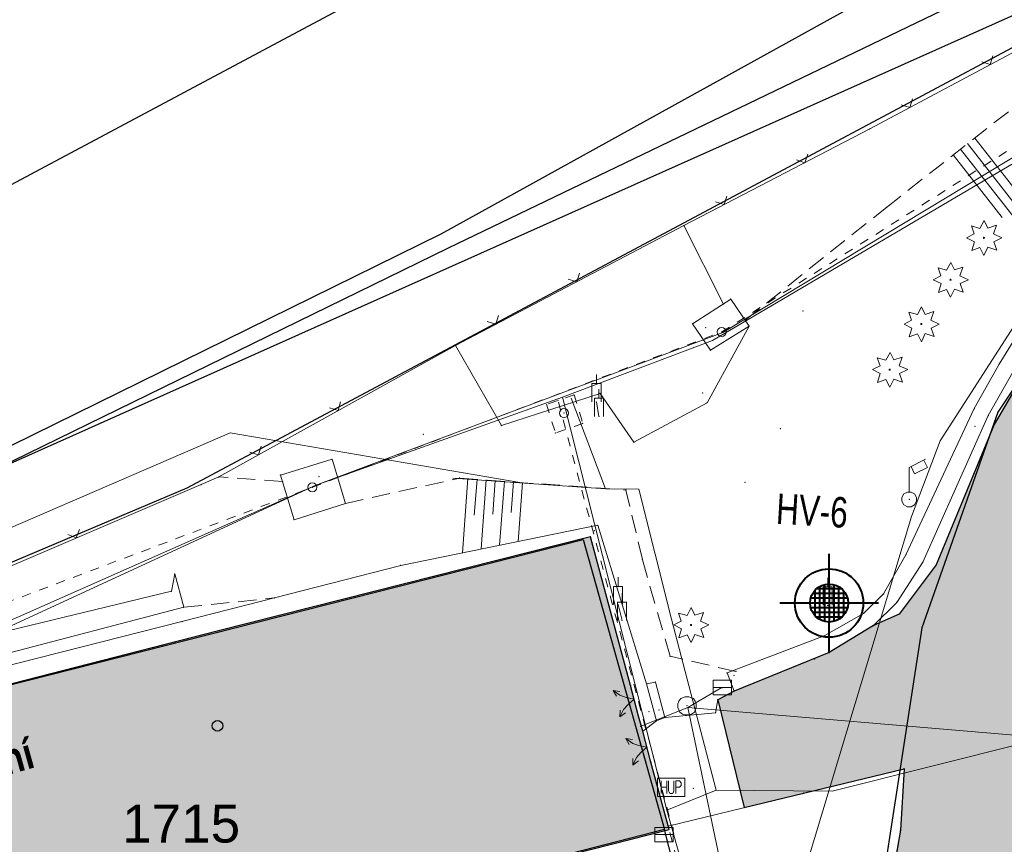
# Model space of a CAD drawing. Header units: metres. Extents: x -535942 to -530626, y -1087729 to -1086275.
# Tile 22 of 112: x -534435 to -534403, y -1086956 to -1086929. Entities that reach past the tile are written whole.
import ezdxf
from ezdxf.enums import TextEntityAlignment as Align

# ---------------------------------------------------------------- set-up
doc = ezdxf.new("R2010")
doc.units = ezdxf.units.M
doc.linetypes.add('C_1', pattern=[0.6, 0.3, -0.3])
doc.linetypes.add('C_2', pattern=[0.9, 0.6, -0.3])
for name, color, linetype in [('15', 7, 'Continuous'), ('17', 7, 'Continuous'), ('18', 7, 'Continuous'), ('2', 7, 'Continuous'), ('22', 7, 'Continuous'), ('23', 7, 'Continuous'), ('25', 7, 'Continuous'), ('8', 7, 'Continuous'), ('_blok katastr', 7, 'Continuous'), ('_blok SS sítě', 7, 'Continuous'), ('_blok vrty G Consult', 7, 'Continuous'), ('_blok zaměření - nové', 7, 'Continuous'), ('AG_srafy SS budovy', 252, 'Continuous'), ('AG_srafy SS komunikace', 253, 'Continuous'), ('Hodnoty_hladiny', 7, 'Continuous'), ('Vrty_popis', 7, 'Continuous')]:
    doc.layers.add(name, color=color, linetype=linetype)
for name, color, linetype, lineweight in [('AG plyn', 251, 'G_POTR_632_PN', 13), ('AG silno NN', 251, 'G_VED_660_PN', 13), ('AG slabo podzemni', 251, 'G_VED_670_PN', 13), ('AG_SS kanal_déšť', 251, 'G_POTR_626_PN', 13), ('AG_SS osvětlení', 251, 'HP_04_VO', 13), ('Standard', 240, 'Continuous', 5)]:
    doc.layers.add(name, color=color, linetype=linetype, lineweight=lineweight)
doc.layers.add('AG revizni oblacek', color=111, linetype='Continuous', plot=False)
doc.layers.add('AG_revizni oblacek', color=111, linetype='Continuous', plot=False)
for name, color, linetype, true_color in [('BT_BPEJ', 7, 'Continuous', 0x7fffff), ('BT_hranice_parcel', 7, 'Continuous', 0x007f00), ('BT_mapove_znacky', 7, 'Continuous', 0x007f00), ('BT_text_parcel', 7, 'Continuous', 0x007f00), ('BT_vnitrni_kresby', 7, 'Continuous', 0x007f00)]:
    doc.layers.add(name, color=color, linetype=linetype, true_color=true_color)
doc.layers.add('BT_hranice_budov', color=7, linetype='Continuous', lineweight=30, true_color=0x007f00)
doc.layers.add('Značka předmět vrt', color=7, linetype='Continuous', lineweight=0, true_color=0x27eff2)
doc.layers.get('17').off()
doc.styles.add('Arial', font='arialbd.ttf')
doc.styles.add('BT_text_mapy_m', font='arial.ttf', dxfattribs={"height": 5})
doc.styles.add('ROMANS', font='romans')
doc.styles.get("Standard").update_dxf_attribs({"font": 'ARIALN.TTF'})
doc.linetypes.add('G_POTR_626_PN', pattern='A,0.5,-1,2,-6.5,[8,hpfmlin.shx,S=1,R=0,X=0,Y=0],-6.5,2,-1,0.5', length=20)
doc.linetypes.add('G_POTR_632_PN', pattern='A,0.5,-1,2,-6.5,[13,hpfmlin.shx,S=1,R=0,X=0,Y=0],-6.5,2,-1,0.5', length=20)
doc.linetypes.add('G_VED_660_PN', pattern='A,0.5,-1,2,-6.5,[28,hpfmlin.shx,S=1,R=0,X=0,Y=0],-6.5,2,-1,0.5', length=20)
doc.linetypes.add('G_VED_670_PN', pattern='A,0.5,-1,2,-6.5,[31,hpfmlin.shx,S=1,R=0,X=0,Y=0],-6.5,2,-1,0.5', length=20)
doc.linetypes.add('HP_04_VO', pattern='A,0.5,-1,2,-5,[28,hpfmlin.shx,S=1,R=0,X=0,Y=0],-0.8,["VO",ROMANS,S=1.7,R=0,X=2.75,Y=-0.8],-7,2,-1,0.5', length=19.8)

# ---------------------------------------------------------------- blocks, each defined once
blk = doc.blocks.new('BT_symbol_404')
at = {"layer": 'BT_mapove_znacky', "lineweight": -3}
blk.add_circle((0, 0), 0.175, dxfattribs=at)
blk = doc.blocks.new('_KATASTR')
at = {"layer": 'BT_BPEJ', "lineweight": -3}
blk.add_lwpolyline([(-534567.99, -1086985.9), (-534456, -1086953), (-534436.78, -1086944.4), (-534394.5, -1086925.5), (-534377.62, -1086916.03), (-534353.5, -1086902.5), (-534344.98, -1086895.04), (-534338.35, -1086889.24), (-534337.5, -1086888.5), (-534101, -1086732), (-533977.7, -1086657.11), (-533966, -1086650), (-533802, -1086557.5)], dxfattribs=at)
at = {"layer": 'BT_hranice_budov', "lineweight": -3}
blk.add_lwpolyline([(-534443.09, -1086955.13), (-534443.61, -1086953.21), (-534416.87, -1086946.43), (-534414.19, -1086955.97), (-534440.78, -1086962.8), (-534440.98, -1086962.85), (-534443.09, -1086955.13)], dxfattribs=at)
at = {"layer": 'BT_hranice_parcel', "lineweight": -3}
for points in [[(-533930.39, -1086626.94), (-533977.71, -1086657.09), (-534027.69, -1086688.36), (-534051.88, -1086704.35), (-534053, -1086704.99), (-534093.1, -1086730.54), (-534099.49, -1086734.79), (-534123.96, -1086749.86), (-534172.7, -1086780.69), (-534236.19, -1086822.11), (-534301.1, -1086864.48), (-534361.33, -1086904.52), (-534389.95, -1086921.75), (-534421.31, -1086936.84), (-534457.42, -1086954.5), (-534485.18, -1086964.81)], [(-534493.78, -1086969.89), (-534465.8, -1086959.93), (-534429.9, -1086944.73), (-534384.85, -1086920.69), (-534356.67, -1086902.53), (-534277.7, -1086851.96), (-534273.32, -1086849.11), (-534236.73, -1086825.56), (-534052.87, -1086705.47), (-533854.49, -1086591.17)], [(-534338.12, -1086898.49), (-534383.25, -1086923.8), (-534389.49, -1086927.26), (-534399, -1086935.91), (-534403.22, -1086942.24), (-534405.72, -1086949.33), (-534407.13, -1086958.44), (-534408.09, -1086961.55), (-534410.53, -1086965.99), (-534414.49, -1086969.52), (-534420.58, -1086971.17), (-534438.35, -1086968.22), (-534436.99, -1086966.48), (-534427.74, -1086964.13), (-534413.07, -1086960.36), (-534414.19, -1086955.97)], [(-534414.19, -1086955.97), (-534440.78, -1086962.8), (-534440.57, -1086963.62), (-534453.59, -1086966.84), (-534455.75, -1086958.32), (-534443.09, -1086955.13), (-534443.61, -1086953.21), (-534416.87, -1086946.43), (-534414.19, -1086955.97)]]:
    blk.add_lwpolyline(points, dxfattribs=at)
at = {"layer": 'BT_vnitrni_kresby', "lineweight": -3}
for points in [[(-534447.62, -1086941.11), (-534394.75, -1086912.9)], [(-534421.54, -1086936.37), (-534391.04, -1086919.5)], [(-534457.61, -1086954.12), (-534421.54, -1086936.37)]]:
    blk.add_lwpolyline(points, dxfattribs=at)
at = {"layer": 'BT_mapove_znacky', "lineweight": -3}
blk.add_blockref('BT_symbol_404', (-534428.9, -1086952.56), dxfattribs=at)
at = {"layer": 'BT_text_parcel', "lineweight": -3, "style": 'BT_text_mapy_m'}
blk.add_text('1715', height=1.25, dxfattribs=at).set_placement((-534432.04, -1086956.4))
blk = doc.blocks.new('kanalizace SS')
at = {"layer": 'AG_SS kanal_déšť', "ltscale": 0.7}
for p, q in [((-534413.42, -1086951.96), (-534412.3, -1086951.3)), ((-534413.42, -1086951.96), (-534414.994, -1086952.584)), ((-534413.42, -1086951.96), (-534397.4, -1086953.32)), ((-534412.35, -1086957.08), (-534413.42, -1086951.96))]:
    blk.add_line(p, q, dxfattribs=at)
blk = doc.blocks.new('ss plyn')
at = {"layer": 'AG plyn', "color": 251, "lineweight": 15, "ltscale": 0.5}
for p, q in [((-534398.893, -1086931.803), (-534412.609, -1086939.882)), ((-534412.609, -1086939.882), (-534417.546, -1086941.745)), ((-534417.546, -1086941.745), (-534425.683, -1086944.649)), ((-534417.546, -1086941.745), (-534417.546, -1086941.745)), ((-534417.546, -1086941.745), (-534414.113, -1086955.331)), ((-534425.683, -1086944.649), (-534438.697, -1086950.651)), ((-534414.113, -1086955.331), (-534413.706, -1086956.777))]:
    blk.add_line(p, q, dxfattribs=at)
blk = doc.blocks.new('SS nízké napětí')
at = {"layer": 'AG silno NN', "ltscale": 0.7}
for p, q in [((-534412.26882, -1086939.61635), (-534398.82281, -1086931.4979)), ((-534425.68272, -1086944.64934), (-534412.26882, -1086939.61635)), ((-534425.68272, -1086944.64934), (-534453.18305, -1086956.80683))]:
    blk.add_line(p, q, dxfattribs=at)
blk = doc.blocks.new('ss_vo')
at = {"layer": 'AG_SS osvětlení', "ltscale": 0.7}
for p, q in [((-534399.92535, -1086935.0992), (-534405.12256, -1086943.18656)), ((-534405.12256, -1086943.18656), (-534406.06059, -1086945.67108)), ((-534406.06059, -1086945.67108), (-534411.578, -1086963.982))]:
    blk.add_line(p, q, dxfattribs=at)
blk = doc.blocks.new('ss sdělovací kabel')
at = {"layer": 'AG slabo podzemni', "ltscale": 0.7}
for p, q in [((-534416.13758, -1086944.76279), (-534417.26373, -1086941.77789)), ((-534468.45583, -1086960.21976), (-534428.4833, -1086942.91347)), ((-534418.884, -1086944.569), (-534428.4833, -1086942.91347)), ((-534416.13758, -1086944.76279), (-534421.16096, -1086944.40866)), ((-534415.03799, -1086944.77583), (-534416.13758, -1086944.76279)), ((-534413.96157, -1086949.04787), (-534415.03799, -1086944.77583)), ((-534412.48857, -1086954.67203), (-534413.96157, -1086949.04787)), ((-534408.67218, -1086954.70551), (-534400.40331, -1086952.62992)), ((-534414.11318, -1086955.33066), (-534412.48857, -1086954.67203)), ((-534412.48857, -1086954.67203), (-534408.67218, -1086954.70551))]:
    blk.add_line(p, q, dxfattribs=at)
blk = doc.blocks.new('Z58')
at = {"color": 0, "lineweight": -2}
for p, q in [((-0.45, 0.6), (-0.24, 0.42)), ((-0.45, 0.6), (-0.36, 0.39)), ((-0.45, 0.6), (-0.24, 0.54)), ((-0.24, 0.42), (-0.12, 0.24)), ((0.12, 0.24), (0.24, 0.42)), ((0.24, 0.42), (0.45, 0.6)), ((0.45, 0.6), (0.24, 0.54)), ((0.45, 0.6), (0.36, 0.39)), ((-0.12, 0.24), (0, 0)), ((0, 0), (0.12, 0.24))]:
    blk.add_line(p, q, dxfattribs=at)
blk = doc.blocks.new('Z620')
at = {"color": 0, "lineweight": -2}
for p, q in [((-0.3, 0.06), (-0.27, 0.15)), ((-0.3, -0.06), (-0.3, 0.06)), ((-0.27, 0.15), (-0.21, 0.24)), ((-0.21, 0.24), (-0.06, 0.3)), ((-0.06, 0.3), (0.06, 0.3)), ((0.06, 0.3), (0.21, 0.24)), ((0.21, 0.24), (0.27, 0.15)), ((0.27, 0.15), (0.3, 0.06)), ((0.3, 0.06), (0.3, -0.06)), ((-0.24, -0.21), (-0.3, -0.06)), ((-0.15, -0.27), (-0.24, -0.21)), ((-0.06, -0.3), (-0.15, -0.27)), ((0.06, -0.3), (-0.06, -0.3)), ((0.15, -0.27), (0.06, -0.3)), ((0.24, -0.21), (0.15, -0.27)), ((0.3, -0.06), (0.24, -0.21))]:
    blk.add_line(p, q, dxfattribs=at)
blk = doc.blocks.new('Z38')
at = {"color": 0, "lineweight": -2}
for p, q in [((0.3, 0.24), (-0.3, 0.24)), ((-0.3, 0.24), (-0.3, -0.24)), ((-0.3, 0), (0.3, 0)), ((0.3, -0.24), (0.3, 0.24)), ((-0.3, -0.24), (0.3, -0.24))]:
    blk.add_line(p, q, dxfattribs=at)
blk = doc.blocks.new('Z13')
at = {"color": 0, "lineweight": -2}
for p, q in [((0, 1.05), (0.54, 1.32)), ((0, 0.24), (0, 1.05)), ((0.18, 0.84), (0.06, 1.08)), ((0.6, 1.05), (0.18, 0.84)), ((0.48, 1.29), (0.6, 1.05)), ((-0.24, 0.06), (-0.18, 0.18)), ((-0.24, -0.06), (-0.24, 0.06)), ((-0.18, 0.18), (-0.06, 0.24)), ((-0.06, 0.24), (0.06, 0.24)), ((0.06, 0.24), (0.18, 0.18)), ((0.18, 0.18), (0.24, 0.06)), ((0.24, 0.06), (0.24, -0.06)), ((-0.18, -0.18), (-0.24, -0.06)), ((-0.06, -0.24), (-0.18, -0.18)), ((0.06, -0.24), (-0.06, -0.24)), ((0.18, -0.18), (0.06, -0.24)), ((0.24, -0.06), (0.18, -0.18))]:
    blk.add_line(p, q, dxfattribs=at)
blk = doc.blocks.new('Z212')
at = {"color": 0, "lineweight": -2}
for p, q in [((-0.21, 0.21), (0, 0)), ((0, 0), (0.21, 0.21))]:
    blk.add_line(p, q, dxfattribs=at)
blk = doc.blocks.new('Z75')
at = {"color": 0, "lineweight": -2}
for p, q in [((-0.32, 0.13), (-0.41, 0.39)), ((-0.41, 0.39), (-0.13, 0.31)), ((-0.13, 0.31), (0.01, 0.57)), ((0.01, 0.57), (0.13, 0.32)), ((0.13, 0.32), (0.41, 0.41)), ((0.41, 0.41), (0.31, 0.13)), ((-0.57, 0), (-0.32, 0.13)), ((-0.31, -0.13), (-0.57, 0)), ((0.31, 0.13), (0.59, 0)), ((0.59, 0), (0.32, -0.13)), ((-0.4, -0.42), (-0.31, -0.13)), ((-0.13, -0.32), (-0.4, -0.42)), ((0, -0.58), (-0.13, -0.32)), ((0.13, -0.31), (0, -0.58)), ((0.42, -0.41), (0.13, -0.31)), ((0.32, -0.13), (0.42, -0.41))]:
    blk.add_line(p, q, dxfattribs=at)
blk.add_circle((0, 0), 0.0192, dxfattribs=at)
blk = doc.blocks.new('Z56')
at = {"color": 0, "lineweight": -2}
for p, q in [((-0.45, 0), (-0.45, 0.6)), ((-0.45, 0.6), (0.45, 0.6)), ((-0.33, 0.51), (-0.33, 0.09)), ((-0.15, 0.09), (-0.15, 0.51)), ((-0.09, 0.51), (-0.09, 0.18)), ((0.09, 0.18), (0.09, 0.51)), ((0.15, 0.09), (0.15, 0.51)), ((0.15, 0.51), (0.27, 0.51)), ((0.27, 0.51), (0.33, 0.45)), ((0.33, 0.36), (0.27, 0.3)), ((0.33, 0.45), (0.33, 0.36)), ((0.45, 0.6), (0.45, 0)), ((0.45, 0), (-0.45, 0)), ((-0.33, 0.3), (-0.15, 0.3)), ((-0.09, 0.18), (-0.06, 0.12)), ((-0.06, 0.12), (-0.03, 0.09)), ((-0.03, 0.09), (0.03, 0.09)), ((0.03, 0.09), (0.06, 0.12)), ((0.06, 0.12), (0.09, 0.18)), ((0.27, 0.3), (0.15, 0.3))]:
    blk.add_line(p, q, dxfattribs=at)
blk = doc.blocks.new('Z15')
at = {"layer": '23', "color": 0, "lineweight": -2}
blk.add_circle((0, 0), 0.15, dxfattribs=at)
blk = doc.blocks.new('Z412')
at = {"color": 0, "lineweight": -2}
for p, q in [((0, 0.6), (0, 0.9)), ((-0.15, 0), (-0.15, 0.6)), ((-0.15, 0.6), (0.15, 0.6)), ((0.15, 0.6), (0.15, 0))]:
    blk.add_line(p, q, dxfattribs=at)
blk = doc.blocks.new('Zaměření - zekan')
at = {"layer": 'AG_srafy SS budovy', "transparency": 33554602}
h = blk.add_hatch(color=256, dxfattribs=at)
h.dxf.hatch_style = 1
h.paths.add_polyline_path([(-534453.325, -1086966.969), (-534443.64, -1086964.47), (-534440.42, -1086963.61), (-534440.62, -1086962.77), (-534438.161, -1086962.135), (-534435.9, -1086961.56), (-534432.06, -1086960.58), (-534428.7, -1086959.69), (-534425.4, -1086958.85), (-534423.57, -1086958.39), (-534414.04, -1086955.97), (-534414.64, -1086953.75), (-534414.91, -1086952.73), (-534415.05, -1086952.24), (-534415.31, -1086951.23), (-534416.63, -1086946.34), (-534428.91, -1086949.44), (-534437.35, -1086951.61), (-534443.56, -1086953.24), (-534443.06, -1086955.13), (-534448.34, -1086956.52), (-534449.54, -1086956.83), (-534450.23, -1086957.02), (-534451.64, -1086957.39), (-534454.12, -1086958.04), (-534454.72, -1086958.19), (-534455.72, -1086958.46), (-534455.285, -1086960.065), (-534454.35, -1086963.34), (-534454.176, -1086963.958), (-534454.137, -1086964.098), (-534454.061, -1086964.37)])
h.paths.add_polyline_path([(-534449.11, -1086987.51), (-534445.794, -1086986.657), (-534443.94, -1086986.148), (-534443.968, -1086986.042), (-534442.31, -1086985.609), (-534441.179, -1086985.314), (-534431.78, -1086982.86), (-534426.34, -1086981.45), (-534426.27, -1086981.61), (-534423.234, -1086980.828), (-534421.037, -1086980.226), (-534414.29, -1086978.5), (-534410.17, -1086977.42), (-534409.67, -1086979.54), (-534407.98, -1086979.1), (-534405.71, -1086987.99), (-534405.64, -1086987.96), (-534405.57, -1086988.16), (-534405.509, -1086988.144), (-534404.631, -1086991.451), (-534404.368, -1086992.439), (-534403.734, -1086994.828), (-534403.627, -1086995.219), (-534399.381, -1086994.059), (-534393.93, -1086992.57), (-534392.974, -1086996.329), (-534392.378, -1086998.675), (-534391.96, -1087000.32), (-534391.274, -1087003.026), (-534389.51, -1087009.99), (-534387.84, -1087016.44), (-534385.756, -1087024.283), (-534384.58, -1087028.84), (-534384.22, -1087030.49), (-534394.01, -1087033.1), (-534393.06, -1087036.8), (-534392.78, -1087038.03)])
h.paths.add_polyline_path([(-534376.66, -1086982.86), (-534371.91, -1086992.08), (-534367.61, -1087000.29), (-534367.52, -1087000.44), (-534366.9, -1087001.62), (-534367.54, -1087001.98), (-534367.737, -1087002.086), (-534371.55, -1087004.13), (-534370.982, -1087005.221), (-534369.18, -1087008.63), (-534362.31, -1087021.78), (-534361.701, -1087022.93), (-534357.45, -1087020.68), (-534357.97, -1087019.22), (-534358.37, -1087018.01), (-534358.76, -1087016.83), (-534358.99, -1087016.22), (-534359.29, -1087015.33), (-534353.16, -1087012.14), (-534339.04, -1087004.84), (-534326.38, -1086998.22), (-534319.16, -1086994.47), (-534316.78, -1086998.99), (-534313.36, -1086997.22), (-534311.16, -1086996.07), (-534306.79, -1086993.79), (-534304.55, -1086992.63), (-534299.59, -1086990.04), (-534302, -1086985.39), (-534295.73, -1086982.11), (-534295.21, -1086982.98), (-534290.74, -1086980.63), (-534289.54, -1086982.76), (-534285.689, -1086980.559), (-534286.82, -1086978.58), (-534284.28, -1086977.22), (-534283.235, -1086976.681), (-534281.191, -1086975.648), (-534277.969, -1086973.961), (-534276.84, -1086973.37), (-534273.85, -1086971.79), (-534272.96, -1086971.31), (-534269.71, -1086969.61), (-534269.14, -1086969.31), (-534256.54, -1086962.76), (-534254.34, -1086961.61), (-534242.72, -1086955.58), (-534242.78, -1086955.43), (-534237.35, -1086952.6), (-534235.21, -1086949.4), (-534239.44, -1086941.34), (-534243.24, -1086941.25), (-534248.7, -1086944.11), (-534250.27, -1086941.13), (-534250.442, -1086940.78), (-534251.11, -1086939.54), (-534251.404, -1086938.86), (-534251.692, -1086938.244), (-534253.292, -1086935.242), (-534253.68, -1086934.506), (-534255.34, -1086931.42), (-534255.99, -1086930.13), (-534256.1, -1086929.92), (-534258.1, -1086926.1), (-534260.25, -1086921.97), (-534262.07, -1086922.92), (-534262.15, -1086922.98), (-534266.77, -1086925.44), (-534269.601, -1086926.909), (-534276.25, -1086930.36), (-534283.82, -1086934.31), (-534286.48, -1086935.71), (-534290.01, -1086937.545), (-534293.027, -1086939.097), (-534298.265, -1086941.82), (-534312.71, -1086949.33), (-534312.609, -1086949.519), (-534323.27, -1086955.1), (-534323.4, -1086955.17), (-534326.4, -1086956.7), (-534326.563, -1086956.785), (-534333.51, -1086960.401), (-534334.43, -1086960.88), (-534340.99, -1086964.26), (-534348.06, -1086967.99), (-534354.88, -1086971.555), (-534355.52, -1086971.89), (-534363.33, -1086975.94), (-534365.497, -1086977.064), (-534366.701, -1086977.688), (-534369.792, -1086979.291), (-534372.79, -1086980.846), (-534373.898, -1086981.423)])
h.paths.add_polyline_path([(-534225.31, -1086925.38), (-534227.21, -1086921.67), (-534228.94, -1086918.39), (-534222.95, -1086915.33), (-534223.49, -1086914.23), (-534224.055, -1086913.14), (-534224.584, -1086912.119), (-534225.22, -1086910.92), (-534225.33, -1086910.97), (-534229.4, -1086913.05), (-534232.81, -1086914.82), (-534233.83, -1086915.32), (-534235.03, -1086915.94), (-534238.81, -1086917.9), (-534236.52, -1086922.26), (-534234.28, -1086921.14), (-534233.59, -1086922.49), (-534231.31, -1086927.09), (-534227.3, -1086934.34), (-534227.79, -1086934.6), (-534227.68, -1086935.04), (-534229.402, -1086935.906), (-534227.63, -1086939.43), (-534226.47, -1086938.84), (-534217.79, -1086934.36), (-534219.631, -1086930.881), (-534221.853, -1086932.073), (-534224.064, -1086927.94)])
h.paths.add_polyline_path([(-534218.17, -1086907.24), (-534217.95, -1086907.68), (-534217.87, -1086907.62), (-534216.61, -1086910.03), (-534216.54, -1086910.155), (-534215.04, -1086913.13), (-534214.84, -1086913.49), (-534214.58, -1086913.36), (-534211.872, -1086911.912), (-534205.614, -1086908.665), (-534200.059, -1086905.833), (-534197.021, -1086904.268), (-534200.25, -1086898), (-534206.136, -1086901.043), (-534211.994, -1086904.075)])
h.paths.add_polyline_path([(-534204.81, -1086909.35), (-534204.26, -1086910.42), (-534206.72, -1086911.82), (-534204.65, -1086915.78), (-534198.56, -1086912.7), (-534200.8, -1086908.63), (-534203.55, -1086910.02), (-534204.07, -1086908.98)])
h.paths.add_polyline_path([(-534195.75, -1086896.47), (-534199.09, -1086898.18), (-534196.17, -1086903.85), (-534195.872, -1086903.697), (-534194.67, -1086903.07), (-534192.88, -1086902.14), (-534194.66, -1086898.61), (-534195.18, -1086897.6)])
h.paths.add_polyline_path([(-534084.41, -1086796.39), (-534085.46, -1086796.99), (-534086.03, -1086797.3), (-534089.99, -1086799.53), (-534091.27, -1086800.26), (-534090.926, -1086800.878), (-534105.36, -1086808.92), (-534099.72, -1086818.96), (-534099.63, -1086819.17), (-534085.25, -1086811.1), (-534085.18, -1086811.21), (-534081.15, -1086808.94), (-534081.954, -1086801.31), (-534084.05, -1086801.531), (-534080.645, -1086800.125), (-534082.403, -1086800.125)])
edge = h.paths.add_edge_path()
edge.add_arc((-534100.213, -1086794.682), 2.831, 0, 360)
h.paths.add_polyline_path([(-534099.94, -1086778.89), (-534103.97, -1086781.3), (-534100.2, -1086787.73), (-534099.26, -1086789.35), (-534095.15, -1086786.92)])
h.paths.add_polyline_path([(-534107.32, -1086754.82), (-534114.77, -1086759.06), (-534107.17, -1086772.4), (-534104.69, -1086771), (-534100.77, -1086768.78), (-534099.767, -1086768.215)])
h.paths.add_polyline_path([(-534117.45, -1086774.96), (-534116.11, -1086777.42), (-534114.41, -1086776.46), (-534113.26, -1086775.8), (-534111.02, -1086774.53), (-534109.715, -1086773.79), (-534109.3, -1086773.55), (-534110.665, -1086771.131)])
at = {"layer": 'AG_srafy SS komunikace', "transparency": 33554516}
h = blk.add_hatch(color=256, dxfattribs=at)
h.dxf.hatch_style = 1
h.paths.add_polyline_path([(-534240.26, -1086848.01), (-534242.39, -1086848.54), (-534243.974, -1086849.136), (-534248.67, -1086851.22), (-534254.11, -1086853.75), (-534260.09, -1086856.64), (-534264.42, -1086858.86), (-534270.39, -1086862.11), (-534275.64, -1086864.95), (-534281.45, -1086868.07), (-534281.659, -1086868.183), (-534285.72, -1086869.95), (-534292.582, -1086873.477), (-534300.99, -1086878.21), (-534304.7, -1086880.03), (-534311.17, -1086883.6), (-534311.21, -1086883.69), (-534319, -1086887.9), (-534326.28, -1086891.8), (-534333.68, -1086895.85), (-534341.033, -1086899.872), (-534342.39, -1086900.59), (-534348.52, -1086904), (-534357.39, -1086909.18), (-534363.51, -1086912.76), (-534368.15, -1086915.35), (-534368.58, -1086915.38), (-534371.67, -1086917.17), (-534371.6, -1086917.36), (-534374.61, -1086918.91), (-534375.85, -1086919.55), (-534383.298, -1086923.67), (-534387.62, -1086926.167), (-534390.99, -1086928.47), (-534395.26, -1086932.19), (-534398.39, -1086935.37), (-534401.04, -1086938.71), (-534403.34, -1086942.64), (-534405.25, -1086947.26), (-534406.47, -1086948.88), (-534407.31, -1086949.26), (-534408.77, -1086950.15), (-534411.9, -1086951.42), (-534412.44, -1086951.7), (-534411.572, -1086955.25), (-534406.31, -1086953.97), (-534406.43, -1086955.99), (-534406.92, -1086958.84), (-534407.82, -1086961.82), (-534408.73, -1086963.55), (-534410.13, -1086965.71), (-534411.33, -1086966.62), (-534411.44, -1086966.66), (-534412.09, -1086967.39), (-534412.79, -1086968.05), (-534413.62, -1086968.71), (-534414.49, -1086969.26), (-534416.26, -1086969.93), (-534415.54, -1086973.73), (-534414.56, -1086973.85), (-534413.62, -1086974.05), (-534405.67, -1086972.87), (-534403.64, -1086972.67), (-534402.63, -1086972.81), (-534401.62, -1086973.13), (-534400.5, -1086973.63), (-534397.57, -1086975.25), (-534395.92, -1086976.46), (-534395, -1086977.42), (-534392.36, -1086981.04), (-534391.77, -1086982.25), (-534391.1, -1086982), (-534390.78, -1086982.85), (-534391.39, -1086983.1), (-534390.58, -1086985.29), (-534390.25, -1086986.4), (-534390.1, -1086987.69), (-534390.06, -1086988.65), (-534390.2, -1086989.8), (-534390.5, -1086990.92), (-534391.16, -1086992.45), (-534391.4, -1086992.91), (-534381.94, -1086987.31), (-534382.24, -1086986.32), (-534382.32, -1086985.31), (-534382.16, -1086984.27), (-534381.82, -1086983.34), (-534381.32, -1086982.44), (-534380.71, -1086981.63), (-534379.98, -1086980.93), (-534379.21, -1086980.3), (-534378.39, -1086979.72), (-534377.467, -1086979.211), (-534373.711, -1086977.112), (-534372.583, -1086976.508), (-534371.89, -1086976.12), (-534371.16, -1086975.66), (-534367.03, -1086973.76), (-534365.62, -1086973.12), (-534362.45, -1086971.42), (-534362.565, -1086971.198), (-534357.153, -1086968.396), (-534349.974, -1086964.676), (-534344.031, -1086961.597), (-534335.38, -1086957.063), (-534329.65, -1086954.06), (-534329.53, -1086954.31), (-534329, -1086954.29), (-534328.53, -1086954.37), (-534328.09, -1086954.52), (-534327.64, -1086954.75), (-534327.21, -1086955.13), (-534326.4, -1086956.7), (-534323.4, -1086955.17), (-534324.27, -1086953.55), (-534324.32, -1086953.03), (-534324.26, -1086952.54), (-534324.13, -1086952.05), (-534323.82, -1086951.55), (-534323.49, -1086951.1), (-534311.67, -1086944.94), (-534305.34, -1086941.6), (-534300.39, -1086939.07), (-534294.798, -1086936.104), (-534294.97, -1086935.8), (-534290.77, -1086933.636), (-534286.14, -1086931.26), (-534286.02, -1086931.42), (-534285.95, -1086931.48), (-534281.89, -1086929.385), (-534271.3, -1086923.94), (-534268.39, -1086922.44), (-534266.57, -1086921.49), (-534263.17, -1086919.71), (-534259.895, -1086918.003), (-534258.72, -1086917.39), (-534257.63, -1086916.91), (-534256.65, -1086916.73), (-534255.56, -1086916.71), (-534254.93, -1086916.98), (-534253.92, -1086917.86), (-534252.78, -1086919.28), (-534251.69, -1086920.86), (-534249.08, -1086925.78), (-534247.53, -1086928.67), (-534240.07, -1086924.81), (-534241.74, -1086921.65), (-534244.189, -1086916.906), (-534244.46, -1086916.38), (-534245.17, -1086914.8), (-534245.34, -1086913.82), (-534245.4, -1086912.79), (-534245.16, -1086911.8), (-534244.75, -1086910.85), (-534244.21, -1086909.95), (-534243.65, -1086909.23), (-534242.81, -1086908.49), (-534241.96, -1086907.93), (-534238.92, -1086906.61), (-534233.75, -1086904.35), (-534231.72, -1086903.63), (-534231.12, -1086903.38), (-534222.86, -1086899.98), (-534221.64, -1086899.45), (-534215.26, -1086896.83), (-534209.18, -1086894.35), (-534207.62, -1086893.82), (-534206.23, -1086893.48), (-534204.6, -1086893.25), (-534203.26, -1086893.19), (-534201.71, -1086893.25), (-534200.38, -1086893.427), (-534199.2, -1086893.7), (-534197.72, -1086894.19), (-534196.37, -1086894.9), (-534195.14, -1086895.82), (-534194.07, -1086896.96), (-534193.35, -1086897.92), (-534192.6, -1086899.44), (-534189.28, -1086891.78), (-534190.21, -1086891.25), (-534190.71, -1086890.67), (-534191, -1086890.06), (-534191.12, -1086889.29), (-534191.03, -1086888.49), (-534190.77, -1086887.8), (-534190.37, -1086887.08), (-534189.77, -1086886.62), (-534189.02, -1086886.35), (-534188.25, -1086886.41), (-534187.49, -1086886.8), (-534187, -1086887.35), (-534186.63, -1086888.11), (-534186.43, -1086889.03), (-534186.44, -1086889.87), (-534176.56, -1086889.35), (-534177.65, -1086886.35), (-534179.05, -1086882.57), (-534179.03, -1086882.09), (-534178.78, -1086881.7), (-534177.003, -1086880.974), (-534171.47, -1086878.73), (-534168.599, -1086877.516), (-534164.678, -1086875.911), (-534163.53, -1086875.46), (-534162.56, -1086875.05), (-534161.21, -1086874.87), (-534158.44, -1086876.72), (-534157.24, -1086876.86), (-534152.2, -1086873.32), (-534150.4, -1086872.02), (-534148.76, -1086870.34), (-534147.72, -1086869.64), (-534147.78, -1086868.94), (-534147.38, -1086868.62), (-534145.94, -1086867.86), (-534144.5, -1086867.1), (-534142.98, -1086868.83), (-534139.47, -1086866.78), (-534139.23, -1086867.11), (-534139.46, -1086867.68), (-534138.99, -1086868.33), (-534117.868, -1086863.128), (-534113.56, -1086852.87), (-534114.37, -1086851.52), (-534114.78, -1086850.57), (-534115.01, -1086849.57), (-534115.14, -1086848.49), (-534115.1, -1086846.51), (-534114.61, -1086844.2), (-534114.35, -1086844.04), (-534113.74, -1086841.96), (-534113.25, -1086840.97), (-534112.53, -1086839.04), (-534112.01, -1086837.76), (-534111.58, -1086837.05), (-534111.22, -1086836.67), (-534110.4, -1086836), (-534109.57, -1086835.59), (-534107.574, -1086834.453), (-534105.261, -1086833.135), (-534102.914, -1086831.772), (-534099.15, -1086829.58), (-534093.838, -1086826.49), (-534089.789, -1086824.133), (-534088.77, -1086823.54), (-534084.12, -1086821.01), (-534085.871, -1086817.863), (-534090.54, -1086820.46), (-534093.59, -1086822.14), (-534094.49, -1086822.57), (-534095.48, -1086822.88), (-534096.44, -1086822.95), (-534097.57, -1086822.86), (-534098.46, -1086822.57), (-534101.43, -1086820.53), (-534103.51, -1086818.2), (-534105.97, -1086814.25), (-534107.99, -1086810.23), (-534109.55, -1086807.26), (-534111.07, -1086804.41), (-534111.9, -1086802.88), (-534116.5, -1086794.06), (-534117.17, -1086792.06), (-534117.42, -1086790.69), (-534117.39, -1086789.25), (-534117.19, -1086787.5), (-534116.66, -1086785.76), (-534115.86, -1086784.28), (-534114.92, -1086782.83), (-534113.95, -1086781.82), (-534112.79, -1086780.91), (-534108.66, -1086778.44), (-534110.505, -1086775.354), (-534114.85, -1086777.87), (-534116.37, -1086778.45), (-534117.72, -1086778.78), (-534118.78, -1086778.9), (-534119.79, -1086778.87), (-534120.72, -1086778.71), (-534122.33, -1086778.24), (-534123.61, -1086777.53), (-534124.14, -1086776.51), (-534124.5, -1086775.53), (-534124.78, -1086773.93), (-534124.92, -1086772.42), (-534124.95, -1086770.88), (-534124.84, -1086769.37), (-534124.65, -1086767.87), (-534124.34, -1086766.41), (-534123.95, -1086764.94), (-534123.48, -1086763.55), (-534122.531, -1086761.319), (-534122.48, -1086761.2), (-534121.67, -1086759.91), (-534120.71, -1086758.7), (-534119.94, -1086758), (-534115.095, -1086754.803), (-534112.489, -1086753.118), (-534108.92, -1086750.81), (-534112.62, -1086746.13), (-534115.807, -1086748.182), (-534119.268, -1086750.409), (-534123.55, -1086753.29), (-534125.75, -1086754.94), (-534127.24, -1086756.26), (-534128.21, -1086757.38), (-534129.07, -1086758.68), (-534129.99, -1086760.43), (-534130.79, -1086762.3), (-534131.77, -1086765.256), (-534132.17, -1086766.67), (-534132.754, -1086769.154), (-534133.08, -1086770.92), (-534132.94, -1086773.13), (-534131.84, -1086777.78), (-534132.14, -1086777.97), (-534130.89, -1086781.58), (-534129.44, -1086783.59), (-534126.631, -1086788.645), (-534124.24, -1086793.34), (-534123.65, -1086795.82), (-534123.48, -1086797.42), (-534123.973, -1086799.534), (-534124.97, -1086801.52), (-534126.17, -1086803.45), (-534127.54, -1086804.78), (-534127.92, -1086804.75), (-534132.58, -1086807.28), (-534139.56, -1086810.01), (-534146.11, -1086812.58), (-534152.72, -1086815.14), (-534159.36, -1086817.74), (-534166.12, -1086820.4), (-534174.33, -1086823.85), (-534182.75, -1086826.87), (-534190.84, -1086831.94), (-534200.46, -1086836.84), (-534206.25, -1086839.79), (-534206.69, -1086840.05), (-534208.746, -1086841.112), (-534210.685, -1086842.126), (-534215.801, -1086844.801), (-534222.31, -1086848.04), (-534225.67, -1086849.34), (-534227.09, -1086849.34), (-534228.34, -1086849.44), (-534229.373, -1086849.268), (-534230.35, -1086849.04), (-534234.18, -1086847.95), (-534236.16, -1086847.74), (-534238.29, -1086847.76)])
h.paths.add_polyline_path([(-534391.83, -1086964.99), (-534388.99, -1086967.75), (-534389.32, -1086968.65), (-534389.03, -1086969.71), (-534388.91, -1086968.78), (-534388.57, -1086967.76), (-534388.06, -1086966.84), (-534386.87, -1086965.26), (-534384.26, -1086962.14), (-534380.15, -1086957.28), (-534377.72, -1086954.43), (-534375.258, -1086953.139), (-534377.42, -1086949), (-534378.23, -1086949.37), (-534378.17, -1086949.49), (-534379.06, -1086949.91), (-534380.6, -1086951.93), (-534380.7, -1086951.86), (-534381.58, -1086953.7), (-534381.483, -1086953.784), (-534383.82, -1086956.48), (-534386.678, -1086959.782), (-534387.92, -1086961.27), (-534389.99, -1086963.67), (-534390.75, -1086964.34), (-534391.55, -1086964.89)], flags=16)
at = {"layer": '18', "color": 252, "lineweight": 15}
for p in [(-534407.44, -1086932.92), (-534406.89, -1086935.5), (-534413.56, -1086936.1), (-534403.68, -1086936.5), (-534404.78, -1086937.88), (-534412.01, -1086938.52), (-534412.25, -1086938.68), (-534409.63, -1086938.91), (-534411.54, -1086939.21), (-534413.27, -1086939.33), (-534412.84, -1086939.46), (-534412.31, -1086939.6), (-534411.41, -1086939.41), (-534405.74, -1086939.34), (-534421.07, -1086940.04), (-534412.68, -1086940.2), (-534406.78, -1086940.84), (-534403.18, -1086940.66), (-534417.7, -1086941.85), (-534417.17, -1086941.67), (-534416.43, -1086941.9), (-534416.31, -1086941.62), (-534412.94, -1086941.61), (-534412.79, -1086941.93), (-534404, -1086942.12), (-534417.5, -1086942.27), (-534416.35, -1086942.38), (-534403.54, -1086942.35), (-534419.56, -1086942.68), (-534416.88, -1086942.61), (-534410.38, -1086942.78), (-534403.97, -1086942.71), (-534403.34, -1086942.64), (-534422.13, -1086942.97), (-534417.78, -1086942.92), (-534415.2, -1086943.23), (-534425.13, -1086943.79), (-534428.86, -1086944.37), (-534426.83, -1086944.31), (-534425.56, -1086944.36), (-534420.93, -1086944.41), (-534429.44, -1086944.62), (-534426.76, -1086944.52), (-534425.78, -1086944.71), (-534415.46, -1086944.8), (-534411.54, -1086944.55), (-534406.14, -1086945.11), (-534424.69, -1086945.24), (-534426.38, -1086945.78), (-534416.39, -1086945.96), (-534416.63, -1086946.34), (-534416.5, -1086946.14), (-534414.92, -1086947.09), (-534406.25, -1086946.93), (-534422.87, -1086947.28), (-534405.69, -1086947.17), (-534405.25, -1086947.26), (-534430.31, -1086947.56), (-534430.42, -1086948.13), (-534427.03, -1086948.35), (-534406.98, -1086948.22), (-534430.01, -1086948.66), (-534415.72, -1086948.57), (-534408.82, -1086948.59), (-534406.55, -1086948.5), (-534407.64, -1086948.86), (-534406.47, -1086948.88), (-534430.07, -1086949.13), (-534415.59, -1086949.09), (-534413.32, -1086949.24), (-534407.31, -1086949.26), (-534428.91, -1086949.44), (-534408.94, -1086949.6), (-534414.01, -1086950.27), (-534408.77, -1086950.15), (-534409.25, -1086950.36), (-534412.13, -1086950.82), (-534411.9, -1086950.9), (-534411.84, -1086950.77), (-534415.31, -1086951.23), (-534414.78, -1086951.18), (-534414.49, -1086951.12), (-534412.29, -1086951.3), (-534411.9, -1086951.42), (-534413.45, -1086951.9), (-534412.44, -1086951.7), (-534415.05, -1086952.24), (-534414.7, -1086952.09), (-534414.37, -1086952.04), (-534412.51, -1086952.13), (-534414.87, -1086952.41), (-534414.46, -1086952.4), (-534414.18, -1086952.29), (-534414.91, -1086952.73), (-534414.99, -1086953.16), (-534414.64, -1086953.75), (-534406.31, -1086953.97), (-534413.24, -1086954.62), (-534409.61, -1086954.77), (-534413.97, -1086954.88), (-534414.21, -1086956.14), (-534414.07, -1086955.86), (-534414.04, -1086955.97), (-534406.43, -1086955.99)]:
    blk.add_point(p, dxfattribs=at)
at = {"layer": '2', "color": 251, "linetype": 'C_1', "lineweight": 15}
for p, q in [((-534412.31, -1086939.6), (-534398.81, -1086931.05)), ((-534425.78, -1086944.71), (-534412.31, -1086939.6)), ((-534417.17, -1086941.67), (-534418.08, -1086941.98)), ((-534413.88, -1086956.11), (-534417.75, -1086941.67)), ((-534417.17, -1086941.67), (-534416.88, -1086942.61)), ((-534418.08, -1086941.98), (-534417.78, -1086942.92)), ((-534416.88, -1086942.61), (-534417.78, -1086942.92)), ((-534438.7, -1086949.58), (-534425.78, -1086944.71)), ((-534412.72, -1086961), (-534414.04, -1086955.97))]:
    blk.add_line(p, q, dxfattribs=at)
at = {"layer": '2', "color": 251, "lineweight": 15}
for p, q in [((-534412.25, -1086938.68), (-534413.56, -1086936.1)), ((-534401.48, -1086937.9), (-534403.18, -1086940.66)), ((-534403.34, -1086942.64), (-534401.04, -1086938.71)), ((-534412.79, -1086941.93), (-534411.41, -1086939.41)), ((-534419.56, -1086942.68), (-534421.07, -1086940.04)), ((-534403.18, -1086940.66), (-534404, -1086942.12)), ((-534402.73, -1086940.92), (-534403.54, -1086942.35)), ((-534419.56, -1086942.68), (-534416.31, -1086941.62)), ((-534416.43, -1086941.9), (-534416.35, -1086942.38)), ((-534415.2, -1086943.23), (-534416.31, -1086941.62)), ((-534415.2, -1086943.23), (-534412.79, -1086941.93)), ((-534404, -1086942.12), (-534406.25, -1086946.93)), ((-534405.69, -1086947.17), (-534403.54, -1086942.35)), ((-534403.34, -1086942.64), (-534405.25, -1086947.26)), ((-534416.39, -1086945.96), (-534422.87, -1086947.28)), ((-534414.78, -1086951.18), (-534416.39, -1086945.96)), ((-534416.63, -1086946.34), (-534428.91, -1086949.44)), ((-534415.31, -1086951.23), (-534416.63, -1086946.34)), ((-534406.25, -1086946.93), (-534406.98, -1086948.22)), ((-534427.03, -1086948.35), (-534422.87, -1086947.28)), ((-534406.55, -1086948.5), (-534405.69, -1086947.17)), ((-534405.25, -1086947.26), (-534406.47, -1086948.88)), ((-534430.31, -1086947.56), (-534430.42, -1086948.13)), ((-534430.42, -1086948.13), (-534437.95, -1086949.95)), ((-534430.07, -1086949.13), (-534427.03, -1086948.35)), ((-534406.98, -1086948.22), (-534407.64, -1086948.86)), ((-534415.72, -1086948.57), (-534415.59, -1086949.09)), ((-534407.31, -1086949.26), (-534406.55, -1086948.5)), ((-534407.64, -1086948.86), (-534408.94, -1086949.6)), ((-534437.52, -1086951.02), (-534430.07, -1086949.13)), ((-534408.77, -1086950.15), (-534407.31, -1086949.26)), ((-534428.91, -1086949.44), (-534437.35, -1086951.61)), ((-534412.13, -1086950.82), (-534408.94, -1086949.6)), ((-534411.9, -1086951.42), (-534408.77, -1086950.15)), ((-534411.9, -1086951.42), (-534412.13, -1086950.82)), ((-534415.05, -1086952.24), (-534415.31, -1086951.23)), ((-534414.78, -1086951.18), (-534414.49, -1086951.12)), ((-534414.78, -1086951.18), (-534414.46, -1086952.4)), ((-534414.49, -1086951.12), (-534414.18, -1086952.29)), ((-534412.44, -1086951.7), (-534411.9, -1086951.42)), ((-534412.51, -1086952.13), (-534412.44, -1086951.7)), ((-534414.91, -1086952.73), (-534415.05, -1086952.24)), ((-534414.18, -1086952.29), (-534412.51, -1086952.13)), ((-534414.91, -1086952.73), (-534414.46, -1086952.4)), ((-534414.46, -1086952.4), (-534414.18, -1086952.29)), ((-534414.64, -1086953.75), (-534414.91, -1086952.73)), ((-534414.04, -1086955.97), (-534414.64, -1086953.75)), ((-534406.31, -1086953.97), (-534409.61, -1086954.77)), ((-534406.31, -1086953.97), (-534406.43, -1086955.99)), ((-534409.61, -1086954.77), (-534414.07, -1086955.86)), ((-534423.57, -1086958.39), (-534414.04, -1086955.97)), ((-534406.43, -1086955.99), (-534406.92, -1086958.84))]:
    blk.add_line(p, q, dxfattribs=at)
at = {"layer": '22', "color": 252, "lineweight": 15}
for p, q in [((-534404.22, -1086933.4), (-534402.65, -1086935.41)), ((-534403.98, -1086933.22), (-534400.89, -1086937.17)), ((-534404.69, -1086933.77), (-534403.08, -1086935.83)), ((-534404.45, -1086933.59), (-534401.27, -1086937.65)), ((-534420.66, -1086944.42), (-534420.84, -1086946.87)), ((-534420.36, -1086944.45), (-534420.45, -1086945.63)), ((-534420.06, -1086944.47), (-534420.23, -1086946.74)), ((-534419.76, -1086944.49), (-534419.84, -1086945.59)), ((-534419.46, -1086944.51), (-534419.62, -1086946.62)), ((-534419.16, -1086944.53), (-534419.24, -1086945.54)), ((-534418.86, -1086944.56), (-534419.01, -1086946.49))]:
    blk.add_line(p, q, dxfattribs=at)
at = {"layer": '23', "color": 252, "lineweight": 15}
for p, q in [((-534407.44, -1086932.92), (-534401.42, -1086929.71)), ((-534413.56, -1086936.1), (-534407.44, -1086932.92)), ((-534421.07, -1086940.04), (-534413.56, -1086936.1)), ((-534412.01, -1086938.52), (-534413.27, -1086939.33)), ((-534411.41, -1086939.41), (-534412.01, -1086938.52)), ((-534413.27, -1086939.33), (-534412.68, -1086940.2)), ((-534412.68, -1086940.2), (-534411.41, -1086939.41)), ((-534428.86, -1086944.37), (-534421.07, -1086940.04)), ((-534425.13, -1086943.79), (-534426.83, -1086944.31)), ((-534424.69, -1086945.24), (-534425.13, -1086943.79)), ((-534429.44, -1086944.62), (-534428.86, -1086944.37)), ((-534426.83, -1086944.31), (-534426.38, -1086945.78)), ((-534437.68, -1086948.14), (-534429.44, -1086944.62)), ((-534426.38, -1086945.78), (-534424.69, -1086945.24)), ((-534430.01, -1086948.66), (-534430.31, -1086947.56)), ((-534437.6, -1086950.64), (-534430.01, -1086948.66))]:
    blk.add_line(p, q, dxfattribs=at)
at = {"layer": '25', "color": 252, "linetype": 'C_2', "lineweight": 15}
for p, q in [((-534406.89, -1086935.5), (-534402.39, -1086931.97)), ((-534411.54, -1086939.21), (-534406.89, -1086935.5)), ((-534426.76, -1086944.52), (-534428.86, -1086944.37)), ((-534424.69, -1086945.24), (-534420.93, -1086944.41)), ((-534420.93, -1086944.41), (-534415.46, -1086944.8)), ((-534414.92, -1086947.09), (-534415.46, -1086944.8)), ((-534414.01, -1086950.27), (-534414.92, -1086947.09)), ((-534430.01, -1086948.66), (-534427.03, -1086948.35)), ((-534411.84, -1086950.77), (-534414.01, -1086950.27))]:
    blk.add_line(p, q, dxfattribs=at)
at = {"layer": 'AG revizni oblacek'}
blk.add_lwpolyline([(-534435.9, -1086961.56), (-534432.06, -1086960.58), (-534428.7, -1086959.69), (-534425.4, -1086958.85), (-534423.57, -1086958.39), (-534414.04, -1086955.97), (-534414.64, -1086953.75), (-534414.91, -1086952.73), (-534415.05, -1086952.24), (-534415.31, -1086951.23), (-534416.63, -1086946.34), (-534428.91, -1086949.44), (-534437.35, -1086951.61)], dxfattribs=at)
at = {"layer": 'AG_revizni oblacek'}
blk.add_lwpolyline([(-534401.04, -1086938.71), (-534403.34, -1086942.64), (-534405.25, -1086947.26), (-534406.47, -1086948.88), (-534407.31, -1086949.26), (-534408.77, -1086950.15), (-534411.9, -1086951.42), (-534412.44, -1086951.7), (-534411.572, -1086955.25), (-534406.31, -1086953.97), (-534406.43, -1086955.99), (-534406.92, -1086958.84), (-534407.82, -1086961.82), (-534408.73, -1086963.55), (-534410.13, -1086965.71), (-534411.33, -1086966.62), (-534411.44, -1086966.66), (-534412.09, -1086967.39), (-534412.79, -1086968.05), (-534413.62, -1086968.71), (-534414.49, -1086969.26), (-534416.26, -1086969.93), (-534415.54, -1086973.73)], dxfattribs=at)
at = {"layer": '15', "color": 252, "lineweight": 15}
for p in [(-534403.68, -1086936.5), (-534404.78, -1086937.88), (-534405.74, -1086939.34), (-534406.78, -1086940.84), (-534413.32, -1086949.24)]:
    blk.add_blockref('Z75', p, dxfattribs=at)
at = {"layer": '17', "color": 251, "lineweight": 15}
for p in [(-534412.31, -1086939.6), (-534417.5, -1086942.27), (-534425.78, -1086944.71)]:
    blk.add_blockref('Z15', p, dxfattribs=at)
at = {"layer": '2', "color": 252, "lineweight": 15}
for p, rotation in [((-534415.19, -1086951.68), 104.5505), ((-534414.77, -1086953.26), 105.0423)]:
    blk.add_blockref('Z58', p, dxfattribs=dict(at, rotation=rotation))
at = {"layer": '23', "color": 252, "lineweight": 15}
for p, rotation in [((-534403.47, -1086930.8), 28.1), ((-534406.12, -1086932.21), 28.1), ((-534409.57, -1086934.03), 27.5), ((-534412.23, -1086935.41), 27.5), ((-534417.08, -1086937.95), 27.69999999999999), ((-534419.74, -1086939.34), 27.69999999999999), ((-534424.93, -1086942.18), 29.1), ((-534427.55, -1086943.64), 29.1), ((-534433.55, -1086946.37), 23.1)]:
    blk.add_blockref('Z212', p, dxfattribs=dict(at, rotation=rotation))
at = {"layer": '8', "color": 252, "lineweight": 15}
for name, p in [('Z412', (-534416.43, -1086941.9)), ('Z412', (-534416.35, -1086942.38)), ('Z13', (-534406.14, -1086945.11)), ('Z412', (-534415.72, -1086948.57)), ('Z412', (-534408.82, -1086948.59)), ('Z412', (-534415.59, -1086949.09)), ('Z38', (-534412.29, -1086951.3)), ('Z620', (-534413.45, -1086951.9)), ('Z56', (-534413.97, -1086954.88)), ('Z38', (-534414.21, -1086956.14))]:
    blk.add_blockref(name, p, dxfattribs=at)
blk = doc.blocks.new('hala návrh')
at = {"layer": 'Standard', "color": 6, "linetype": 'Continuous', "lineweight": 25, "transparency": 33554687, "insert": (-62.046, 41.539), "char_height": 1, "width": 3.58518, "attachment_point": 7, "rotation": 348.0211, "style": 'Arial'}
blk.add_mtext('\\W0.83;Neutralizační', dxfattribs=at)
blk = doc.blocks.new('_vrty G Consult')
at = {"layer": 'Hodnoty_hladiny', "color": 251, "lineweight": 40}
blk.add_point((-534408.776, -1086948.518), dxfattribs=at)
at = {"layer": 'Vrty_popis', "color": 251, "lineweight": 40}
blk.add_point((-534408.776, -1086948.518), dxfattribs=at)
at = {"layer": 'Značka předmět vrt', "color": 251, "linetype": 'Continuous', "lineweight": 40}
for p, q in [((-534408.776, -1086947.894), (-534408.776, -1086946.895)), ((-534408.363, -1086948.049), (-534409.189, -1086948.049)), ((-534409.088, -1086947.977), (-534409.088, -1086949.061)), ((-534408.932, -1086947.914), (-534408.932, -1086949.124)), ((-534408.776, -1086947.894), (-534408.776, -1086949.143)), ((-534408.62, -1086947.914), (-534408.62, -1086949.124)), ((-534408.464, -1086947.977), (-534408.464, -1086949.061)), ((-534408.171, -1086948.363), (-534409.381, -1086948.363)), ((-534408.236, -1086948.205), (-534409.316, -1086948.205)), ((-534409.246, -1086948.105), (-534409.246, -1086948.932)), ((-534408.306, -1086948.105), (-534408.306, -1086948.932)), ((-534409.401, -1086948.519), (-534410.4, -1086948.519)), ((-534408.151, -1086948.519), (-534409.401, -1086948.519)), ((-534408.171, -1086948.675), (-534409.381, -1086948.675)), ((-534407.152, -1086948.519), (-534408.151, -1086948.519)), ((-534408.236, -1086948.831), (-534409.316, -1086948.831)), ((-534408.363, -1086948.987), (-534409.189, -1086948.987)), ((-534408.776, -1086950.143), (-534408.776, -1086949.143))]:
    blk.add_line(p, q, dxfattribs=at)
for radius in [1.125, 0.625]:
    blk.add_circle((-534408.776, -1086948.519), radius, dxfattribs=at)
at = {"layer": 'Vrty_popis', "color": 7, "width": 0.902486}
blk.add_text('HV-6', height=1, rotation=356.5838, dxfattribs=at).set_placement((-534410.541, -1086945.907), (-534408.19, -1086946.047), align=Align.FIT)

msp = doc.modelspace()

# ---------------------------------------------------------------- block references
at = {"rotation": 27.51349570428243}
msp.add_blockref('hala návrh', (-534367.592, -1086964.038), dxfattribs=at)
at = {"layer": '_blok katastr', "lineweight": -3}
msp.add_blockref('_KATASTR', (0, 0), dxfattribs=at)
at = {"layer": '_blok SS sítě'}
for name in ['kanalizace SS', 'ss_vo', 'SS nízké napětí', 'ss plyn', 'ss sdělovací kabel']:
    msp.add_blockref(name, (0, 0), dxfattribs=at)
at = {"layer": '_blok vrty G Consult', "color": 252}
msp.add_blockref('_vrty G Consult', (0, 0), dxfattribs=at)
at = {"layer": '_blok zaměření - nové', "linetype": 'ByBlock'}
msp.add_blockref('Zaměření - zekan', (0, 0), dxfattribs=at)

doc.saveas('drawing.dxf')
